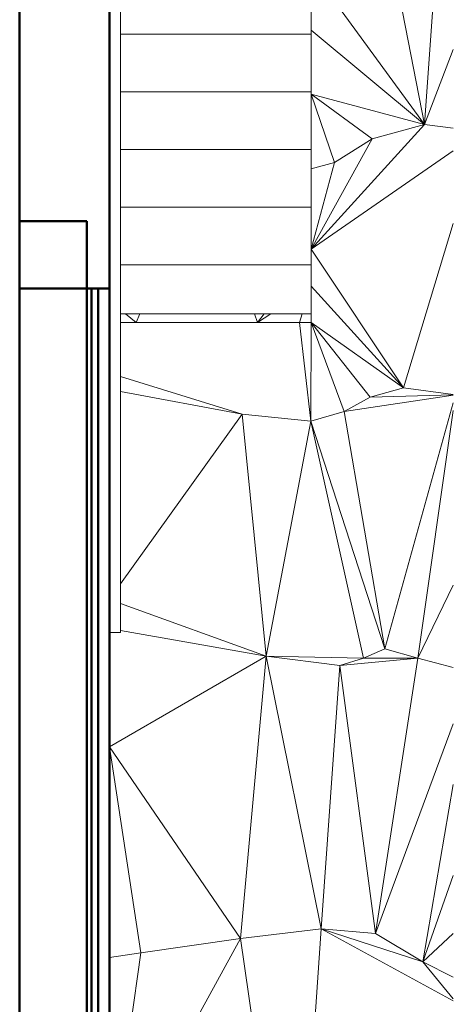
# Model space of a CAD drawing. Header units: millimetres. Extents: x 25471 to 48943, y 4737 to 38988.
# Tile 71 of 71: x 40303 to 42238, y 30477 to 34866. Entities that reach past the tile are written whole.
import ezdxf

# ---------------------------------------------------------------- set-up
doc = ezdxf.new("R2010")
doc.units = ezdxf.units.MM
for name, color, linetype, lineweight in [('A-COLS-____-MCUT', 52, 'Continuous', 50), ('A-COLS-____-OTLN', 52, 'Continuous', 20), ('A-GENM-____-MCUT', 13, 'Continuous', 50), ('A-GENM-____-OTLN', 13, 'Continuous', 20), ('A-PART-____-MCUT', 2, 'Continuous', 50), ('A-PART-____-OTLN', 2, 'Continuous', 20), ('A-WALL-____-MCUT', 113, 'Continuous', 50), ('A-WALL-____-OTLN', 113, 'Continuous', 20), ('L-SITE-____-OTLN', 91, 'Continuous', 20), ('S-STRS-____-OTLN', 31, 'Continuous', 20)]:
    doc.layers.add(name, color=color, linetype=linetype, lineweight=lineweight)

# ---------------------------------------------------------------- blocks, each defined once
blk = doc.blocks.new('Family - Site-608699-В_Этаж 01_Водопровод')
at = {"layer": 'L-SITE-____-OTLN', "color": 9}
for p, q in [((42108.9, 34398.8), (41898.3, 35476.9)), ((42108.9, 34398.8), (42185.2, 35473.6)), ((42108.9, 34398.8), (41603.2, 35090.1)), ((42108.9, 34398.8), (41603.2, 34818.7)), ((41603.2, 34727.3), (41603.2, 34801.1)), ((42237.6, 34732.8), (42108.9, 34398.8)), ((41603.2, 34533.8), (41603.2, 34544)), ((41707.2, 34229.2), (41603.2, 34533.8)), ((41603.2, 34533.8), (42108.9, 34398.8)), ((41876.3, 34335.1), (41603.2, 34533.8)), ((42108.9, 34398.8), (41603.2, 33843.3)), ((41876.3, 34335.1), (42108.9, 34398.8)), ((42237.6, 34382.9), (42108.9, 34398.8)), ((41603.2, 33843.3), (41876.3, 34335.1)), ((41876.3, 34335.1), (41707.2, 34229.2)), ((41603.2, 34200.7), (41603.2, 34286.8)), ((42237.6, 34281.1), (41603.2, 33843.3)), ((41707.2, 34229.2), (41603.2, 34200.7)), ((41603.2, 33843.3), (41707.2, 34229.2)), ((41603.2, 33843.3), (41603.2, 34029.7)), ((42014.9, 33225), (42237.6, 33956.6)), ((42014.9, 33225), (41603.2, 33843.3)), ((41603.2, 33678), (41603.2, 33772.5)), ((42014.9, 33225), (41603.2, 33678)), ((40775.6, 33555.4), (40753.2, 33555.4)), ((40822.2, 33515.4), (40775.6, 33555.4)), ((40775.6, 33555.4), (40839.7, 33555.4)), ((40839.7, 33555.4), (40822.2, 33515.4)), ((40839.7, 33555.4), (41351, 33555.4)), ((41351, 33555.4), (41391.7, 33555.4)), ((41364.8, 33515.4), (41351, 33555.4)), ((41423.5, 33555.4), (41364.8, 33515.4)), ((41393.9, 33555.4), (41364.8, 33515.4)), ((41551.1, 33515.4), (41563.9, 33555.4)), ((41603.2, 33515.4), (41603.2, 33555.4)), ((40822.2, 33515.4), (40753.2, 33515.4)), ((41364.8, 33515.4), (40822.2, 33515.4)), ((41551.1, 33515.4), (41364.8, 33515.4)), ((41602.7, 33076.5), (41551.1, 33515.4)), ((41603.2, 33515.4), (41551.1, 33515.4)), ((41602.7, 33076.5), (41603.2, 33515.4)), ((41750.7, 33119), (41603.2, 33515.4)), ((41603.2, 33515.4), (42014.9, 33225)), ((41866.9, 33182.6), (41603.2, 33515.4)), ((41296, 33107.9), (40753.2, 33275.8)), ((41866.9, 33182.6), (42014.9, 33225)), ((42237.6, 33194.9), (42014.9, 33225)), ((41296, 33107.9), (40753.2, 33208.5)), ((41750.7, 33119), (42237.6, 33192)), ((41750.7, 33119), (41866.9, 33182.6)), ((42237.6, 33193.2), (41866.9, 33182.6)), ((41931.6, 32061.8), (42237.6, 33157.8)), ((40753.2, 32351.4), (41296, 33107.9)), ((41296, 33107.9), (41602.7, 33076.5)), ((41402.9, 32029.5), (41296, 33107.9)), ((41602.7, 33076.5), (41750.7, 33119)), ((41931.6, 32061.8), (41750.7, 33119)), ((42079.6, 32019.6), (42237.6, 33123.8)), ((41402.9, 32029.5), (41602.7, 33076.5)), ((41836.4, 32019.4), (41602.7, 33076.5)), ((41931.6, 32061.8), (41602.7, 33076.5)), ((42079.6, 32019.6), (42237.6, 32346.1)), ((41402.9, 32029.5), (40753.2, 32263.7)), ((41402.9, 32029.5), (40753.2, 32142.9)), ((41836.4, 32019.4), (41931.6, 32061.8)), ((42079.6, 32019.6), (41931.6, 32061.8)), ((40703.2, 31624.8), (41402.9, 32029.5)), ((41287.9, 30771.1), (41402.9, 32029.5)), ((41647.4, 30813.7), (41402.9, 32029.5)), ((41402.9, 32029.5), (41836.4, 32019.4)), ((41730.7, 31987.5), (41402.9, 32029.5)), ((41730.7, 31987.5), (42079.6, 32019.6)), ((41730.7, 31987.5), (41836.4, 32019.4)), ((41836.4, 32019.4), (42079.6, 32019.6)), ((41890.6, 30792.9), (42079.6, 32019.6)), ((42237.6, 31978.6), (42079.6, 32019.6)), ((41647.4, 30813.7), (41730.7, 31987.5)), ((41890.6, 30792.9), (41730.7, 31987.5)), ((42237.6, 31726.9), (41890.6, 30792.9)), ((40843.9, 30707.2), (40703.2, 31624.8)), ((41287.9, 30771.1), (40703.2, 31624.8)), ((42102.2, 30666.2), (42237.6, 31457.8)), ((42102.2, 30666.2), (42237.6, 31051.1)), ((41287.9, 30771.1), (41647.4, 30813.7)), ((41532.9, 29079.5), (41647.4, 30813.7)), ((42237.6, 30493.6), (41647.4, 30813.7)), ((41647.4, 30813.7), (41890.6, 30792.9)), ((42102.2, 30666.2), (41647.4, 30813.7)), ((40703.2, 29702.3), (41287.9, 30771.1)), ((41287.9, 30771.1), (40843.9, 30707.2)), ((41532.9, 29079.5), (41287.9, 30771.1)), ((42102.2, 30666.2), (41890.6, 30792.9)), ((42237.6, 30793.1), (42102.2, 30666.2)), ((40843.9, 30707.2), (40703.2, 30686.5)), ((40703.2, 29702.3), (40843.9, 30707.2)), ((42237.6, 30502.1), (42102.2, 30666.2)), ((42237.6, 30598.7), (42102.2, 30666.2))]:
    blk.add_line(p, q, dxfattribs=at)
blk = doc.blocks.new('Прямая форма - Masonry Block - Structural-608966-В_Этаж 01_Водопровод')
at = {"layer": 'A-WALL-____-MCUT', "color": 253}
for p, q in [((1000, -100), (0, -100)), ((0, -100), (0, -400)), ((3230, -100), (1000, -100)), ((0, -400), (1000, -400)), ((1000, -400), (3230, -400))]:
    blk.add_line(p, q, dxfattribs=at)
blk = doc.blocks.new('Прямая форма - Gypsum Plasterboard - Waterproof-608967-В_Этаж 01_Водопровод')
at = {"layer": 'A-WALL-____-MCUT', "color": 253}
for p, q in [((1000, 0), (0, 0)), ((0, 0), (0, -50)), ((5030, 0), (1000, 0)), ((0, -50), (1000, -50)), ((1000, -50), (5030, -50))]:
    blk.add_line(p, q, dxfattribs=at)
blk = doc.blocks.new('Прямая форма - Concrete - Structural-608968-В_Этаж 01_Водопровод')
at = {"layer": 'A-WALL-____-MCUT', "color": 253}
for p, q in [((1000, -80), (0, -80)), ((0, -80), (0, -100)), ((4871.8, -80), (1000, -80)), ((0, -100), (1000, -100)), ((1000, -100), (4871.8, -100))]:
    blk.add_line(p, q, dxfattribs=at)
blk = doc.blocks.new('Прямая форма - Insulation - Thermal Break-608969-В_Этаж 01_Водопровод')
at = {"layer": 'A-WALL-____-MCUT', "color": 253}
for p, q in [((1000, -50), (0, -50)), ((0, -50), (0, -80)), ((0, -80), (1000, -80)), ((5030, -50), (1000, -50)), ((1000, -80), (5030, -80))]:
    blk.add_line(p, q, dxfattribs=at)
blk = doc.blocks.new('Прямая форма - SW - 007-608970-В_Этаж 01_Водопровод')
for name in ['Прямая форма - Gypsum Plasterboard - Waterproof-608967-В_Этаж 01_Водопровод', 'Прямая форма - Insulation - Thermal Break-608969-В_Этаж 01_Водопровод', 'Прямая форма - Concrete - Structural-608968-В_Этаж 01_Водопровод', 'Прямая форма - Masonry Block - Structural-608966-В_Этаж 01_Водопровод']:
    blk.add_blockref(name, (0, 0))
blk = doc.blocks.new('Family - Masonry Block - Structural-608972-В_Этаж 01_Водопровод')
at = {"layer": 'A-PART-____-MCUT', "color": 253}
for p, q in [((1000, -100), (0, -100)), ((0, -100), (0, -400)), ((3230, -100), (1000, -100)), ((0, -400), (1000, -400)), ((1000, -400), (3230, -400))]:
    blk.add_line(p, q, dxfattribs=at)
blk = doc.blocks.new('Family - Gypsum Plasterboard - Waterproof-608974-В_Этаж 01_Водопровод')
at = {"layer": 'A-PART-____-MCUT', "color": 253}
for p, q in [((1000, 0), (0, 0)), ((0, 0), (0, -50)), ((5030, 0), (1000, 0)), ((0, -50), (1000, -50)), ((1000, -50), (5030, -50))]:
    blk.add_line(p, q, dxfattribs=at)
blk = doc.blocks.new('Family - Concrete - Structural-608976-В_Этаж 01_Водопровод')
at = {"layer": 'A-PART-____-MCUT', "color": 253}
for p, q in [((1000, -80), (0, -80)), ((0, -80), (0, -100)), ((4871.8, -80), (1000, -80)), ((0, -100), (1000, -100)), ((1000, -100), (4871.8, -100))]:
    blk.add_line(p, q, dxfattribs=at)
blk = doc.blocks.new('Family - Insulation - Thermal Break-608978-В_Этаж 01_Водопровод')
at = {"layer": 'A-PART-____-MCUT', "color": 253}
for p, q in [((1000, -50), (0, -50)), ((0, -50), (0, -80)), ((0, -80), (1000, -80)), ((5030, -50), (1000, -50)), ((1000, -80), (5030, -80))]:
    blk.add_line(p, q, dxfattribs=at)
blk = doc.blocks.new('Прямая форма - V line-609324-В_Этаж 01_Водопровод')
at = {"layer": 'A-WALL-____-MCUT', "color": 253}
for p, q in [((4619.9, 0), (3619.9, 0)), ((4919.9, 0), (4619.9, 0)), ((4919.9, -100), (4919.9, 0)), ((4619.9, -200), (4619.9, -100)), ((4619.9, -100), (4919.9, -100)), ((4619.9, -400), (4619.9, -200)), ((3619.9, -400), (4619.9, -400))]:
    blk.add_line(p, q, dxfattribs=at)
blk = doc.blocks.new('Прямая форма - SW - 003-609325-В_Этаж 01_Водопровод')
blk.add_blockref('Прямая форма - V line-609324-В_Этаж 01_Водопровод', (0, 0))
blk = doc.blocks.new('Прямая форма - V line-609701-В_Этаж 01_Водопровод')
at = {"layer": 'A-COLS-____-MCUT', "color": 253}
for p, q in [((150, 150), (-150, 150)), ((-150, 150), (-150, -150)), ((150, -150), (150, 150)), ((-150, -150), (150, -150))]:
    blk.add_line(p, q, dxfattribs=at)
blk = doc.blocks.new('Прямая форма - CRE - 001-609702-В_Этаж 01_Водопровод')
blk.add_blockref('Прямая форма - V line-609701-В_Этаж 01_Водопровод', (0, 0))
blk = doc.blocks.new('Family - V line-609722-В_Этаж 01_Водопровод')
at = {"layer": 'S-STRS-____-OTLN', "color": 9}
for p, q in [((-688.5, -40), (-900, -40)), ((-900, -40), (-900, -162.6)), ((-900, -257.1), (-50, -257.1)), ((-900, -327.9), (-900, -257.1)), ((-900, -685.3), (-900, -514.3)), ((-900, -514.3), (-50, -514.3)), ((-900, -1018.4), (-900, -771.4)), ((-900, -771.4), (-50, -771.4)), ((-900, -1212), (-900, -1028.6)), ((-900, -1028.6), (-50, -1028.6)), ((-900, -1397.1), (-900, -1285.7)), ((-900, -1285.7), (-50, -1285.7)), ((-900, -1800), (-900, -1542.9)), ((-900, -1542.9), (0, -1542.9)), ((0, -1542.9), (0, -1800)), ((-900, -1800), (0, -1800))]:
    blk.add_line(p, q, dxfattribs=at)
blk = doc.blocks.new('Family - Concrete - Structural-609723-В_Этаж 01_Водопровод')
blk.add_blockref('Family - V line-609722-В_Этаж 01_Водопровод', (0, 0))
blk = doc.blocks.new('Family - STAIR - 001-609724-В_Этаж 01_Водопровод')
blk.add_blockref('Family - Concrete - Structural-609723-В_Этаж 01_Водопровод', (0, 0))
blk = doc.blocks.new('Family - V line-609726-В_Этаж 01_Водопровод')
at = {"layer": 'A-PART-____-OTLN', "color": 9}
for p, q in [((-688.5, -40), (-900, -40)), ((-900, -40), (-900, -162.6)), ((-900, -257.1), (-50, -257.1)), ((-900, -327.9), (-900, -257.1)), ((-900, -685.3), (-900, -514.3)), ((-900, -514.3), (-50, -514.3)), ((-900, -1018.4), (-900, -771.4)), ((-900, -771.4), (-50, -771.4)), ((-900, -1212), (-900, -1028.6)), ((-900, -1028.6), (-50, -1028.6)), ((-900, -1397.1), (-900, -1285.7)), ((-900, -1285.7), (-50, -1285.7)), ((-900, -1800), (-900, -1542.9)), ((-900, -1542.9), (0, -1542.9)), ((0, -1542.9), (0, -1800)), ((-900, -1800), (0, -1800))]:
    blk.add_line(p, q, dxfattribs=at)
blk = doc.blocks.new('Family - Concrete - Structural-609727-В_Этаж 01_Водопровод')
blk.add_blockref('Family - V line-609726-В_Этаж 01_Водопровод', (0, 0))
blk = doc.blocks.new('Прямая форма - V line-612828-В_Этаж 01_Водопровод')
at = {"layer": 'A-GENM-____-MCUT', "lineweight": 9}
for p, q in [((40708.3, 35504.2), (40703.2, 35504.2)), ((40703.2, 35504.2), (40703.2, 34967.6)), ((40753.2, 35504.2), (40708.3, 35504.2)), ((40753.2, 34967.6), (40753.2, 35504.2)), ((40703.2, 34967.6), (40703.2, 33967.6)), ((40753.2, 33967.6), (40753.2, 34967.6)), ((40703.2, 33967.6), (40703.2, 33667.6)), ((40753.2, 33667.6), (40753.2, 33967.6)), ((40703.2, 33667.6), (40703.2, 32667.6)), ((40753.2, 32667.6), (40753.2, 33667.6)), ((40703.2, 32667.6), (40703.2, 32133.9)), ((40753.2, 32133.9), (40753.2, 32667.6)), ((40703.2, 32133.9), (40753.2, 32133.9))]:
    blk.add_line(p, q, dxfattribs=at)
blk = doc.blocks.new('Прямая форма - SLA - 004-612829-В_Этаж 01_Водопровод')
blk.add_blockref('Прямая форма - V line-612828-В_Этаж 01_Водопровод', (0, 0))
blk = doc.blocks.new('V line_ifc_RVT-1-В_Этаж 01_Водопровод')
at = {"layer": 'A-COLS-____-OTLN', "color": 9, "lineweight": 20, "rotation": 180}
blk.add_blockref('Прямая форма - CRE - 001-609702-В_Этаж 01_Водопровод', (40453.2, 33817.6), dxfattribs=at)
at = {"layer": 'A-GENM-____-OTLN', "color": 9, "lineweight": 20}
blk.add_blockref('Прямая форма - SLA - 004-612829-В_Этаж 01_Водопровод', (0, 0), dxfattribs=at)
at = {"layer": 'A-PART-____-OTLN', "color": 9, "lineweight": 20}
for name, p, rotation in [('Family - Concrete - Structural-609727-В_Этаж 01_Водопровод', (40703.2, 33515.4), 180), ('Family - Masonry Block - Structural-608972-В_Этаж 01_Водопровод', (40703.2, 33667.6), 270), ('Family - Concrete - Structural-608976-В_Этаж 01_Водопровод', (40703.2, 33667.6), 270), ('Family - Insulation - Thermal Break-608978-В_Этаж 01_Водопровод', (40703.2, 33667.6), 270), ('Family - Gypsum Plasterboard - Waterproof-608974-В_Этаж 01_Водопровод', (40703.2, 33667.6), 270)]:
    blk.add_blockref(name, p, dxfattribs=dict(at, rotation=rotation))
at = {"layer": 'A-WALL-____-OTLN', "color": 9, "lineweight": 20, "rotation": 270}
for name, p in [('Прямая форма - SW - 003-609325-В_Этаж 01_Водопровод', (40703.2, 38587.6)), ('Прямая форма - SW - 007-608970-В_Этаж 01_Водопровод', (40703.2, 33667.6))]:
    blk.add_blockref(name, p, dxfattribs=at)
at = {"layer": 'L-SITE-____-OTLN', "color": 9, "lineweight": 20}
blk.add_blockref('Family - Site-608699-В_Этаж 01_Водопровод', (0, 0), dxfattribs=at)
at = {"layer": 'S-STRS-____-OTLN', "color": 9, "lineweight": 20, "rotation": 180}
blk.add_blockref('Family - STAIR - 001-609724-В_Этаж 01_Водопровод', (40703.2, 33515.4), dxfattribs=at)

msp = doc.modelspace()

# ---------------------------------------------------------------- block references
at = {"lineweight": 9}
msp.add_blockref('V line_ifc_RVT-1-В_Этаж 01_Водопровод', (0, 0), dxfattribs=at)

doc.saveas('drawing.dxf')
